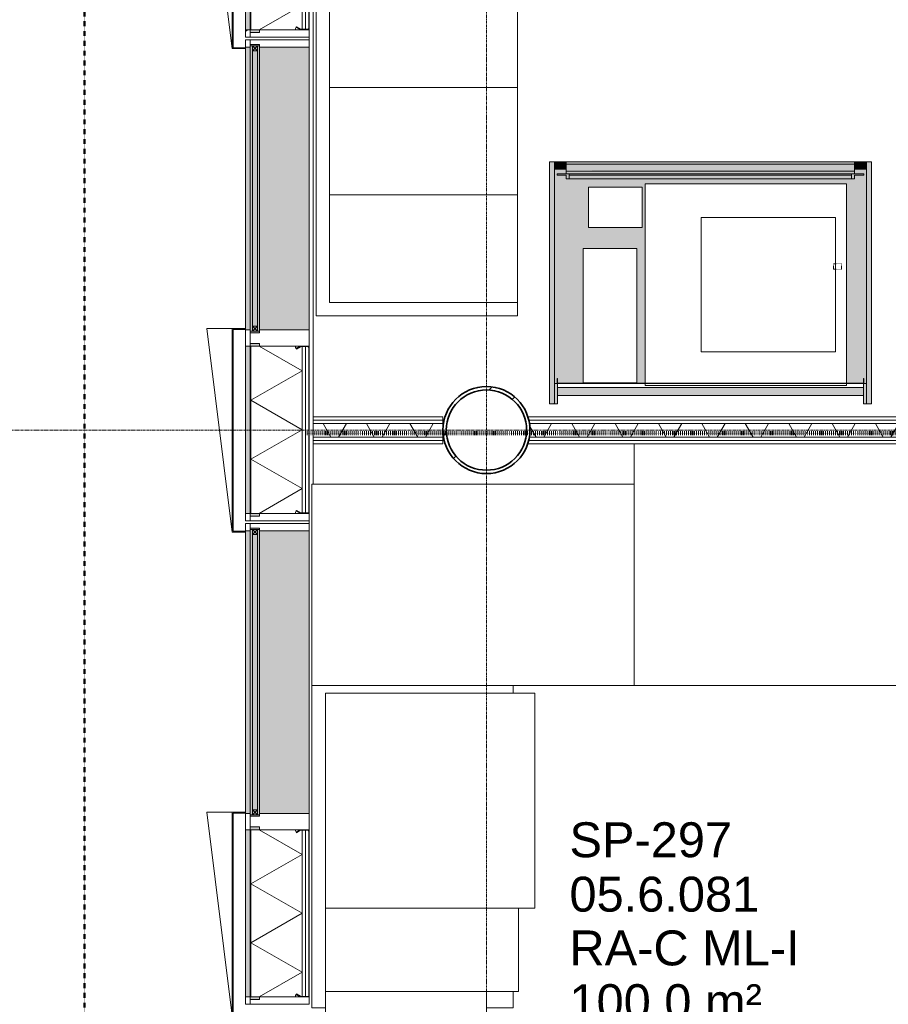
# Model space of a CAD drawing. Header units: millimetres. Extents: x -281 to 121694, y -16481 to 65128.
# Tile 46 of 256: x 8261 to 11497, y 19863 to 23527. Entities that reach past the tile are written whole.
import ezdxf

# ---------------------------------------------------------------- set-up
doc = ezdxf.new("R2010")
doc.units = ezdxf.units.MM
for name, pattern in [('ARC FS 060 minutes', [7.2, 2.4, -1.6, 0, -1.6, 0, -1.6]), ('Grid Line', [12, 6, -2, 2, -2]), ('NLRS_Dash-0_6mm_Space-0_6mm_cpz', [1.2, 0.6, -0.6])]:
    doc.linetypes.add(name, pattern=pattern)
for name, color, linetype, lineweight in [('A--A2__Ruwbouw', 8, 'Continuous', 5), ('A--L$01A__Algemeen', 7, 'Continuous', 5), ('A--L$07A__Stramien', 1, 'Continuous', 5), ('A--L21__Buitenwanden', 3, 'Continuous', 5), ('A--L28__Hoofddraagconstructies', 3, 'Continuous', 5), ('A--L5__InstallatiesW', 7, 'Continuous', 5), ('A--L82__LosseGebruikersInvent', 1, 'Continuous', 5), ('A--L8__LosseInventaris', 1, 'Continuous', 5), ('A--TR9__AlgVoorz', 1, 'Continuous', 5), ('Specialty Equipment', 1, 'Continuous', 5)]:
    doc.layers.add(name, color=color, linetype=linetype, lineweight=lineweight)
doc.styles.add('Arial_2', font='arial.ttf', dxfattribs={"height": 130})
pattern_1 = [(315, (-20757.5, 9103), (449.013, 449.013), []), (315, (-20757.5, 8944.25), (898.026, 0), []), (315, (-20757.5, 9261.75), (898.026, 0), [])]
pattern_2 = [(315, (-22557.5, 9103), (449.013, 449.013), []), (315, (-22557.5, 8944.25), (898.026, 0), []), (315, (-22557.5, 9261.75), (898.026, 0), [])]
pattern_3 = [(315, (-24357.5, 9103), (449.013, 449.013), []), (315, (-24357.5, 8944.25), (898.026, 0), []), (315, (-24357.5, 9261.75), (898.026, 0), [])]

# ---------------------------------------------------------------- blocks, each defined once
blk = doc.blocks.new('28_SCO_TLB_column steel circular hollow section - Ø323_9x12_5-V74-L_80_ 16')
at = {"layer": 'A--L28__Hoofddraagconstructies', "lineweight": 13}
h = blk.add_hatch(dxfattribs=at)
h.set_pattern_fill('FP_88', color=256, style=0, pattern_type=2)
h.set_pattern_definition([(45, (-10000, -22000), (-251.447, 251.447), []), (45, (-10000, -21619), (-251.447, 251.447), [])])
h.paths.add_polyline_path([(0, -161.9), (41.9, -156.4), (81, -140.3), (114.5, -114.5), (140.3, -81), (156.4, -41.9), (162, 0), (156.4, 41.9), (140.3, 81), (114.5, 114.5), (81, 140.3), (41.9, 156.4), (0, 162), (-41.9, 156.4), (-81, 140.3), (-114.5, 114.5), (-140.3, 81), (-156.4, 41.9), (-161.9, 0), (-156.4, -41.9), (-140.3, -81), (-114.5, -114.5), (-81, -140.3), (-41.9, -156.4)])
h.paths.add_polyline_path([(21.3, -147.9), (-21.3, -147.9), (-62.1, -135.9), (-97.9, -112.9), (-125.7, -80.8), (-143.4, -42.1), (-149.4, 0), (-143.4, 42.1), (-125.7, 80.8), (-97.9, 112.9), (-62.1, 135.9), (-21.3, 147.9), (21.3, 147.9), (62.1, 135.9), (98.8, 111.9), (125.7, 80.8), (143.4, 42.1), (149.5, 0), (143.4, -42.1), (125.7, -80.8), (97.9, -112.9), (62.1, -135.9)])
at = {"layer": 'A--L28__Hoofddraagconstructies', "color": 250, "lineweight": 35}
for radius, start, end in [(162, 360, 180), (149.4, 0, 180), (162, 180, 360), (149.4, 180, 0)]:
    blk.add_arc((0, 0), radius, start, end, dxfattribs=at)
blk = doc.blocks.new('TBR-B-BWK-C-NIE-ARC-R25_rvt-1-L_80_ 16')
at = {"layer": 'A--L28__Hoofddraagconstructies', "color": 90, "lineweight": 13}
blk.add_blockref('28_SCO_TLB_column steel circular hollow section - Ø323_9x12_5-V74-L_80_ 16', (10000, 22000), dxfattribs=at)
blk = doc.blocks.new('65_GM_LIB_fire separation vertical_gen_arc - 060 minutes-2431428-L_80_ 16')
at = {"layer": 'A--L$01A__Algemeen', "linetype": 'ARC FS 060 minutes', "lineweight": 100}
blk.add_line((0, 0), (8578.1, 0), dxfattribs=at)
blk = doc.blocks.new('TBR-B-INS-BR-ARC-R25_rvt-1-L_80_ 16')
at = {"layer": 'A--L$01A__Algemeen', "color": 124, "lineweight": 9}
blk.add_blockref('65_GM_LIB_fire separation vertical_gen_arc - 060 minutes-2431428-L_80_ 16', (9330.5, 21988.7), dxfattribs=at)
blk = doc.blocks.new('NLRS_21_GM_LB_element gevel_gen_cpz - NLRS_21_13_08_elementgevel element_gen_cpz-V262-L_80_ 16')
at = {"layer": 'A--L$01A__Algemeen'}
h = blk.add_hatch(dxfattribs=at)
h.set_pattern_fill('FP_248', color=256, style=0, pattern_type=2)
h.set_pattern_definition(pattern_1)
h.paths.add_polyline_path([(-895, -17), (-867.5, -17), (-867.5, 0), (-895, 0)])
h.paths.add_polyline_path([(-245, 0), (-245, -17), (-185, -17), (-185, 0), (-233.6, 0)])
h.paths.add_polyline_path([(867.5, 0), (867.5, -17), (895, -17), (895, 0), (872.5, 0)])
for points in [[(-877.5, -52), (-867.5, -51.5), (-867.5, -20), (-245, -20), (-245, -52), (-235, -52), (-235, -17), (-877.5, -17)], [(-185, -237), (867.5, -237), (867.5, -52), (-185, -52)]]:
    blk.add_hatch(color=256, dxfattribs=at).paths.add_polyline_path(points)
h = blk.add_hatch(color=256, dxfattribs=at)
h.paths.add_polyline_path([(-867.5, 0), (-867.5, -17), (-245, -17), (-245, 0), (-657.9, 0)])
h.paths.add_polyline_path([(-185, 0), (-185, -17), (867.5, -17), (867.5, 0), (-183, 0)])
h = blk.add_hatch(dxfattribs=at)
h.set_pattern_fill('FP_247', color=256, style=0, pattern_type=2)
h.set_pattern_definition([(315, (-20757.5, 9103), (42.4264, 42.4264), []), (45, (-20757.5, 9103), (-42.4264, 42.4264), [])])
h.paths.add_polyline_path([(-867.5, -185.7), (-866.8, -203.3), (-858.1, -188.2), (-866.8, -185.7)])
h = blk.add_hatch(dxfattribs=at)
h.set_pattern_fill('FP_248', color=256, style=0, pattern_type=2)
h.set_pattern_definition(pattern_1)
h.paths.add_polyline_path([(-867.5, -205.8), (-867.5, -232), (-865.5, -232), (-865.5, -205.8)])
h.paths.add_polyline_path([(-866.8, -203.3), (-865.1, -204.3), (-856.3, -189.2), (-858.1, -188.2)])
h.paths.add_polyline_path([(-862.5, -237), (-250, -237), (-250, -235), (-862.5, -235)])
h.paths.add_polyline_path([(-256.2, -189.2), (-247.4, -204.3), (-245.7, -203.3), (-254.4, -188.2)])
h.paths.add_polyline_path([(-247, -232), (-245, -232), (-245, -205.8), (-247, -205.8)])
for p, q in [((-867.5, 0), (-895, 0)), ((-895, 0), (-895, -17)), ((-867.5, -17), (-867.5, 0)), ((-867.5, 0), (-245, 0)), ((-185, 0), (-245, 0)), ((-245, 0), (-245, -17)), ((-185, -17), (-185, 0)), ((-185, 0), (-183, 0)), ((-180, 0), (862.5, 0)), ((865.5, 0), (867.5, 0)), ((895, 0), (867.5, 0)), ((867.5, 0), (867.5, -17)), ((895, -17), (895, 0)), ((-877.5, -17), (-895, -17)), ((-895, -17), (-895, -237)), ((-895, -17), (-867.5, -17)), ((-877.5, -52), (-877.5, -17)), ((-245, -17), (-867.5, -17)), ((-245, -20), (-867.5, -20)), ((-867.5, -20), (-867.5, -185.7)), ((-245, -20), (-867.5, -20)), ((-867.5, -20), (-867.5, -185.7)), ((-775.6, -210), (-665.9, -20)), ((-556.2, -210), (-665.9, -20)), ((-556.2, -210), (-446.6, -20)), ((-336.9, -210), (-446.6, -20)), ((-245, -17), (-190, -17)), ((-245, -185.7), (-245, -20)), ((-245, -185.7), (-245, -20)), ((-195, -17), (-235, -17)), ((-235, -17), (-235, -52)), ((-195, -52), (-195, -17)), ((872.5, -17), (895, -17)), ((895, -17), (877.5, -17)), ((877.5, -17), (877.5, -52)), ((895, -237), (895, -17)), ((-867.5, -52), (-877.5, -52)), ((-775.6, -210), (-867.5, -50.9)), ((-336.9, -210), (-245, -50.9)), ((-235, -52), (-245, -52)), ((-190, -52), (-195, -52)), ((-185, -237), (-185, -52)), ((867.5, -52), (867.5, -237)), ((877.5, -52), (872.5, -52)), ((-867.5, -185.7), (-867.5, -204.5)), ((-867.5, -204.5), (-867.5, -205.8)), ((-867.5, -204.5), (-867.5, -205.8)), ((-867.5, -205.8), (-867.5, -232)), ((-858.1, -188.2), (-866.8, -203.3)), ((-865.5, -232), (-865.5, -205.8)), ((-865.5, -210), (-247, -210)), ((-865.5, -210), (-247, -210)), ((-865.1, -204.3), (-856.3, -189.2)), ((-856.3, -189.2), (-858.1, -188.2)), ((-254.4, -188.2), (-256.2, -189.2)), ((-256.2, -189.2), (-247.4, -204.3)), ((-245.7, -203.3), (-254.4, -188.2)), ((-247, -205.8), (-247, -232)), ((-245, -204.5), (-245, -185.7)), ((-245, -205.8), (-245, -204.5)), ((-245, -205.8), (-245, -204.5)), ((-245, -232), (-245, -205.8)), ((-895, -237), (-867.5, -237)), ((-867.5, -232), (-867.5, -237)), ((-867.5, -237), (-862.5, -237)), ((-865.5, -222.5), (-247, -222.5)), ((-250, -235), (-862.5, -235)), ((-862.5, -237), (-250, -237)), ((-250, -237), (-245, -237)), ((-245, -237), (-245, -232)), ((-245, -237), (-185, -237)), ((867.5, -237), (-185, -237)), ((867.5, -237), (895, -237))]:
    blk.add_line(p, q, dxfattribs=at)
for centre, radius, start, end in [((-867.5, -204.5), 18.8, 60, 90), ((-862.5, -205.8), 5, 150, 180), ((-862.5, -205.8), 3, 150, 180), ((-245, -204.5), 18.8, 90, 120), ((-250, -205.8), 3, 0, 30), ((-250, -205.8), 5, 360, 30), ((-862.5, -232), 5, 180, 270), ((-862.5, -232), 3, 180, 270), ((-862.5, -232), 3, 180, 270), ((-250, -232), 3, 270, 360), ((-250, -232), 3, 270, 0), ((-250, -232), 5, 270, 0)]:
    blk.add_arc(centre, radius, start, end, dxfattribs=at)
blk = doc.blocks.new('NLRS_41_GM_LB_zetwerk gevel_gen_cpz - NLRS_41_12_05_GM_zetwerk gevel_gen_cpz-65367652-L_80_ 16')
at = {"layer": 'A--L$01A__Algemeen'}
for p, q in [((336.25, 145), (-421.25, 50)), ((336.25, 50), (336.25, 145)), ((-421.25, 50), (336.25, 50)), ((336.25, 50), (-421.25, 50)), ((-421.25, 50), (-421.25, 0)), ((-418.25, 0), (-418.25, 47)), ((-418.25, 47), (333.25, 47)), ((333.25, 47), (333.25, 0)), ((336.25, 0), (336.25, 50)), ((-421.25, 0), (-418.25, 0)), ((333.25, 0), (336.25, 0))]:
    blk.add_line(p, q, dxfattribs=at)
blk = doc.blocks.new('NLRS_21_GM_LB_element gevel_gen_cpz - NLRS_21_13_08_elementgevel element_gen_cpz-V263-L_80_ 16')
at = {"layer": 'A--L$01A__Algemeen'}
h = blk.add_hatch(dxfattribs=at)
h.set_pattern_fill('FP_250', color=256, style=0, pattern_type=2)
h.set_pattern_definition(pattern_2)
h.paths.add_polyline_path([(-895, -17), (-867.5, -17), (-867.5, 0), (-895, 0)])
h.paths.add_polyline_path([(-245, 0), (-245, -17), (-185, -17), (-185, 0), (-190, 0)])
h.paths.add_polyline_path([(867.5, 0), (867.5, -17), (895, -17), (895, 0), (872.5, 0)])
for points in [[(-877.5, -52), (-867.5, -51.5), (-867.5, -20), (-245, -20), (-245, -52), (-235, -52), (-235, -17), (-877.5, -17), (-877.5, -20)], [(-185, -237), (867.5, -237), (867.5, -52), (-185, -52)]]:
    blk.add_hatch(color=256, dxfattribs=at).paths.add_polyline_path(points)
h = blk.add_hatch(color=256, dxfattribs=at)
h.paths.add_polyline_path([(-867.5, 0), (-867.5, -17), (-245, -17), (-245, 0), (-760.9, 0)])
h.paths.add_polyline_path([(-185, 0), (-185, -17), (867.5, -17), (867.5, 0), (-183, 0)])
h = blk.add_hatch(dxfattribs=at)
h.set_pattern_fill('FP_249', color=256, style=0, pattern_type=2)
h.set_pattern_definition([(315, (-22557.5, 9103), (42.4264, 42.4264), []), (45, (-22557.5, 9103), (-42.4264, 42.4264), [])])
h.paths.add_polyline_path([(-867.5, -185.7), (-866.8, -203.3), (-858.1, -188.2), (-866.8, -185.7)])
h = blk.add_hatch(dxfattribs=at)
h.set_pattern_fill('FP_250', color=256, style=0, pattern_type=2)
h.set_pattern_definition(pattern_2)
h.paths.add_polyline_path([(-867.5, -205.8), (-867.5, -232), (-865.5, -232), (-865.5, -205.8)])
h.paths.add_polyline_path([(-866.8, -203.3), (-865.1, -204.3), (-856.3, -189.2), (-858.1, -188.2)])
h.paths.add_polyline_path([(-862.5, -237), (-250, -237), (-250, -235), (-862.5, -235)])
h.paths.add_polyline_path([(-256.2, -189.2), (-247.4, -204.3), (-245.7, -203.3), (-254.4, -188.2)])
h.paths.add_polyline_path([(-247, -205.8), (-247, -232), (-245, -232), (-245, -205.8)])
for p, q in [((-867.5, 0), (-895, 0)), ((-895, 0), (-895, -17)), ((-867.5, -17), (-867.5, 0)), ((-867.5, 0), (-245, 0)), ((-185, 0), (-245, 0)), ((-245, 0), (-245, -17)), ((-185, -17), (-185, 0)), ((-185, 0), (-183, 0)), ((-180, 0), (862.5, 0)), ((865.5, 0), (867.5, 0)), ((895, 0), (867.5, 0)), ((867.5, 0), (867.5, -17)), ((895, -17), (895, 0)), ((-877.5, -17), (-895, -17)), ((-895, -17), (-895, -237)), ((-895, -17), (-867.5, -17)), ((-877.5, -52), (-877.5, -17)), ((-245, -17), (-867.5, -17)), ((-245, -20), (-867.5, -20)), ((-867.5, -20), (-867.5, -185.7)), ((-245, -20), (-867.5, -20)), ((-867.5, -20), (-867.5, -185.7)), ((-775.6, -210), (-665.9, -20)), ((-556.2, -210), (-665.9, -20)), ((-556.2, -210), (-446.6, -20)), ((-336.9, -210), (-446.6, -20)), ((-245, -17), (-190, -17)), ((-245, -185.7), (-245, -20)), ((-245, -185.7), (-245, -20)), ((-195, -17), (-235, -17)), ((-235, -17), (-235, -52)), ((-195, -52), (-195, -17)), ((872.5, -17), (895, -17)), ((895, -17), (877.5, -17)), ((877.5, -17), (877.5, -52)), ((895, -237), (895, -17)), ((-867.5, -52), (-877.5, -52)), ((-775.6, -210), (-867.5, -50.9)), ((-336.9, -210), (-245, -50.9)), ((-235, -52), (-245, -52)), ((-190, -52), (-195, -52)), ((-185, -237), (-185, -52)), ((867.5, -52), (867.5, -237)), ((877.5, -52), (872.5, -52)), ((-867.5, -185.7), (-867.5, -204.5)), ((-867.5, -204.5), (-867.5, -205.8)), ((-867.5, -204.5), (-867.5, -205.8)), ((-867.5, -205.8), (-867.5, -232)), ((-858.1, -188.2), (-866.8, -203.3)), ((-865.5, -232), (-865.5, -205.8)), ((-865.5, -210), (-247, -210)), ((-865.5, -210), (-247, -210)), ((-865.1, -204.3), (-856.3, -189.2)), ((-856.3, -189.2), (-858.1, -188.2)), ((-254.4, -188.2), (-256.2, -189.2)), ((-256.2, -189.2), (-247.4, -204.3)), ((-245.7, -203.3), (-254.4, -188.2)), ((-247, -205.8), (-247, -232)), ((-245, -204.5), (-245, -185.7)), ((-245, -205.8), (-245, -204.5)), ((-245, -205.8), (-245, -204.5)), ((-245, -232), (-245, -205.8)), ((-895, -237), (-867.5, -237)), ((-867.5, -232), (-867.5, -237)), ((-867.5, -237), (-862.5, -237)), ((-865.5, -222.5), (-247, -222.5)), ((-250, -235), (-862.5, -235)), ((-862.5, -237), (-250, -237)), ((-250, -237), (-245, -237)), ((-245, -237), (-245, -232)), ((-245, -237), (-185, -237)), ((867.5, -237), (-185, -237)), ((867.5, -237), (895, -237))]:
    blk.add_line(p, q, dxfattribs=at)
for centre, radius, start, end in [((-867.5, -204.5), 18.8, 60, 90), ((-862.5, -205.8), 5, 150, 180), ((-862.5, -205.8), 3, 150, 180), ((-245, -204.5), 18.8, 90, 120), ((-250, -205.8), 3, 0, 30), ((-250, -205.8), 5, 360, 30), ((-862.5, -232), 5, 180, 270), ((-862.5, -232), 3, 180, 270), ((-862.5, -232), 3, 180, 270), ((-250, -232), 3, 270, 360), ((-250, -232), 3, 270, 0), ((-250, -232), 5, 270, 0)]:
    blk.add_arc(centre, radius, start, end, dxfattribs=at)
blk = doc.blocks.new('NLRS_21_GM_LB_element gevel_gen_cpz - NLRS_21_13_08_elementgevel element_gen_cpz-V264-L_80_ 16')
at = {"layer": 'A--L$01A__Algemeen'}
h = blk.add_hatch(dxfattribs=at)
h.set_pattern_fill('FP_251', color=256, style=0, pattern_type=2)
h.set_pattern_definition(pattern_3)
h.paths.add_polyline_path([(-895, -17), (-867.5, -17), (-867.5, 0), (-895, 0)])
h.paths.add_polyline_path([(-245, 0), (-245, -17), (-185, -17), (-185, 0), (-227.5, 0)])
h.paths.add_polyline_path([(867.5, 0), (867.5, -17), (895, -17), (895, 0), (872.5, 0)])
for points in [[(-877.5, -52), (-867.5, -51.5), (-867.5, -20), (-245, -20), (-245, -52), (-235, -52), (-235, -17), (-877.5, -17), (-877.5, -20)], [(-185, -237), (867.5, -237), (867.5, -52), (-185, -52)]]:
    blk.add_hatch(color=256, dxfattribs=at).paths.add_polyline_path(points)
h = blk.add_hatch(color=256, dxfattribs=at)
h.paths.add_polyline_path([(-867.5, 0), (-867.5, -17), (-245, -17), (-245, 0), (-863.9, 0)])
h.paths.add_polyline_path([(-185, 0), (-185, -17), (867.5, -17), (867.5, 0), (-183, 0)])
h = blk.add_hatch(dxfattribs=at)
h.set_pattern_fill('FP_251', color=256, style=0, pattern_type=2)
h.set_pattern_definition(pattern_3)
h.paths.add_polyline_path([(-867.5, -232), (-865.5, -232), (-865.5, -205.8), (-867.5, -205.8)])
h.paths.add_polyline_path([(-866.8, -203.3), (-865.1, -204.3), (-856.3, -189.2), (-858.1, -188.2), (-863.9, -198.2)])
h.paths.add_polyline_path([(-862.5, -235), (-862.5, -237), (-250, -237), (-250, -235), (-651.7, -235)])
h.paths.add_polyline_path([(-256.2, -189.2), (-247.4, -204.3), (-245.7, -203.3), (-254.4, -188.2)])
h.paths.add_polyline_path([(-247, -232), (-245, -232), (-245, -205.8), (-247, -205.8)])
for p, q in [((-867.5, 0), (-895, 0)), ((-895, 0), (-895, -17)), ((-867.5, -17), (-867.5, 0)), ((-867.5, 0), (-245, 0)), ((-185, 0), (-245, 0)), ((-245, 0), (-245, -17)), ((-185, -17), (-185, 0)), ((-185, 0), (-183, 0)), ((-180, 0), (862.5, 0)), ((865.5, 0), (867.5, 0)), ((895, 0), (867.5, 0)), ((867.5, 0), (867.5, -17)), ((895, -17), (895, 0)), ((-877.5, -17), (-895, -17)), ((-895, -17), (-895, -237)), ((-895, -17), (-867.5, -17)), ((-877.5, -52), (-877.5, -17)), ((-245, -17), (-867.5, -17)), ((-245, -20), (-867.5, -20)), ((-867.5, -20), (-867.5, -185.7)), ((-245, -20), (-867.5, -20)), ((-867.5, -20), (-867.5, -185.7)), ((-775.6, -210), (-665.9, -20)), ((-556.2, -210), (-665.9, -20)), ((-556.2, -210), (-446.6, -20)), ((-336.9, -210), (-446.6, -20)), ((-245, -17), (-190, -17)), ((-245, -185.7), (-245, -20)), ((-245, -185.7), (-245, -20)), ((-195, -17), (-235, -17)), ((-235, -17), (-235, -52)), ((-195, -52), (-195, -17)), ((872.5, -17), (895, -17)), ((895, -17), (877.5, -17)), ((877.5, -17), (877.5, -52)), ((895, -237), (895, -17)), ((-867.5, -52), (-877.5, -52)), ((-775.6, -210), (-867.5, -50.9)), ((-336.9, -210), (-245, -50.9)), ((-235, -52), (-245, -52)), ((-190, -52), (-195, -52)), ((-185, -237), (-185, -52)), ((867.5, -52), (867.5, -237)), ((877.5, -52), (872.5, -52)), ((-867.5, -185.7), (-867.5, -204.5)), ((-867.5, -204.5), (-867.5, -205.8)), ((-867.5, -204.5), (-867.5, -205.8)), ((-867.5, -205.8), (-867.5, -232)), ((-858.1, -188.2), (-866.8, -203.3)), ((-865.5, -232), (-865.5, -205.8)), ((-865.5, -210), (-247, -210)), ((-865.5, -210), (-247, -210)), ((-865.1, -204.3), (-856.3, -189.2)), ((-856.3, -189.2), (-858.1, -188.2)), ((-254.4, -188.2), (-256.2, -189.2)), ((-256.2, -189.2), (-247.4, -204.3)), ((-245.7, -203.3), (-254.4, -188.2)), ((-247, -205.8), (-247, -232)), ((-245, -204.5), (-245, -185.7)), ((-245, -205.8), (-245, -204.5)), ((-245, -205.8), (-245, -204.5)), ((-245, -232), (-245, -205.8)), ((-895, -237), (-867.5, -237)), ((-867.5, -232), (-867.5, -237)), ((-867.5, -237), (-862.5, -237)), ((-865.5, -222.5), (-247, -222.5)), ((-250, -235), (-862.5, -235)), ((-862.5, -237), (-250, -237)), ((-250, -237), (-245, -237)), ((-245, -237), (-245, -232)), ((-245, -237), (-185, -237)), ((867.5, -237), (-185, -237)), ((867.5, -237), (895, -237))]:
    blk.add_line(p, q, dxfattribs=at)
for centre, radius, start, end in [((-867.5, -204.5), 18.8, 60, 90), ((-862.5, -205.8), 5, 150, 180), ((-862.5, -205.8), 3, 150, 180), ((-245, -204.5), 18.8, 90, 120), ((-250, -205.8), 3, 0, 30), ((-250, -205.8), 5, 360, 30), ((-862.5, -232), 5, 180, 270), ((-862.5, -232), 3, 180, 270), ((-862.5, -232), 3, 180, 270), ((-250, -232), 3, 270, 360), ((-250, -232), 3, 270, 0), ((-250, -232), 5, 270, 0)]:
    blk.add_arc(centre, radius, start, end, dxfattribs=at)
blk = doc.blocks.new('CSWK_double-triple glass panel - CSWK_double-triple glass panel-55889924-L_80_ 16')
at = {"layer": 'A--L$01A__Algemeen'}
for points in [[(-531.25, 100), (-531.25, 92), (531.25, 92), (531.25, 100), (-368.88, 100)], [(-531.25, 73), (-531.25, 65), (531.25, 65), (531.25, 73), (-368.88, 73)]]:
    blk.add_hatch(color=256, dxfattribs=at).paths.add_polyline_path(points)
at = {"layer": 'A--L82__LosseGebruikersInvent'}
blk.add_hatch(color=256, dxfattribs=at).paths.add_polyline_path([(-536.25, 100), (-536.25, 65), (-531.25, 65), (-531.25, 73), (531.25, 73), (531.25, 65), (536.25, 65), (536.25, 100), (531.25, 100), (531.25, 92), (-531.25, 92), (-531.25, 100)])
at = {"layer": 'A--L$01A__Algemeen'}
for p, q in [((531.25, 100), (-531.25, 100)), ((-531.25, 100), (-531.25, 92)), ((-531.25, 92), (531.25, 92)), ((-531.25, 92), (-512.25, 92)), ((-531.25, 73), (-531.25, 92)), ((-531.25, 92), (-512.25, 73)), ((-512.25, 92), (-531.25, 73)), ((-512.25, 92), (-512.25, 73)), ((512.25, 92), (531.25, 92)), ((512.25, 73), (512.25, 92)), ((512.25, 92), (531.25, 73)), ((531.25, 92), (512.25, 73)), ((531.25, 92), (531.25, 100)), ((531.25, 92), (531.25, 73)), ((531.25, 73), (-531.25, 73)), ((-531.25, 73), (-531.25, 65)), ((-512.25, 73), (-531.25, 73)), ((-531.25, 65), (531.25, 65)), ((531.25, 73), (512.25, 73)), ((531.25, 65), (531.25, 73))]:
    blk.add_line(p, q, dxfattribs=at)
blk = doc.blocks.new('NLRS_82_FU_UN_lab en spoel tafels_gen_kad - labtafel dxbxh 750x1200x950-49024455-L_80_ 16')
at = {"layer": 'A--L$01A__Algemeen'}
for p, q in [((600, 262.7), (-600, 262.7)), ((-600, 262.7), (-600, 212.7)), ((600, -487.3), (600, 262.7)), ((-600, -387.3), (-600, -487.3)), ((-600, -487.3), (-538.6, -487.3)), ((571.4, -487.3), (600, -487.3))]:
    blk.add_line(p, q, dxfattribs=at)
blk = doc.blocks.new('NLRS_57_ME_UN_zuurkast_gen_kad - zuurkast dxbxh 900x1200x2700-V350-L_80_ 16')
at = {"layer": 'A--L5__InstallatiesW'}
for points in [[(-583, 0), (-581, 2), (-581, 900), (-600, 900), (-600, 2), (-598, 0)], [(598, 0), (600, 2), (600, 900), (581, 900), (581, 2), (583, 0)], [(-571, 76.5), (-570, 76.5), (-571, 76.5)]]:
    blk.add_hatch(color=254, dxfattribs=at).paths.add_polyline_path(points)
at = {"layer": 'A--L8__LosseInventaris'}
for points in [[(-579, 872.3), (-539, 872.3), (-537, 874.3), (-537, 898), (-539, 900), (-579, 900), (-581, 898), (-581, 874.3)], [(384.3, 892), (537, 892.8), (537, 900), (-537, 898.9), (-537, 892), (11, 892)], [(537, 872), (537, 892), (-537, 892), (-537, 872), (384.3, 872)], [(539, 872.3), (579, 872.3), (581, 874.3), (581, 898), (579, 900), (539, 900), (537, 898), (537, 874.3)], [(537, 868.5), (537, 872), (-537, 872), (-537, 868.5), (384.3, 868.5)], [(537, 866), (537, 868.5), (-537, 867.9), (-537, 866), (384.3, 866)], [(526, 855), (537, 855), (537, 866), (-537, 866), (-537, 855), (384.3, 855)], [(-526, 850.5), (526, 850.5), (526, 855), (-526, 855)], [(526, 836.4), (526, 850.5), (-526, 850.5), (-526, 836.4), (384.3, 836.4)], [(570, 30), (570, 60), (-570, 60), (-570, 30), (384.3, 30)]]:
    blk.add_hatch(color=254, dxfattribs=at).paths.add_polyline_path(points)
h = blk.add_hatch(color=254, dxfattribs=at)
h.paths.add_polyline_path([(569.5, 75), (581, 76), (581, 874.3), (579, 872.3), (539, 872.3), (537, 874.3), (537, 855), (571, 855), (571, 850.5), (537, 850.5), (537, 836.4), (-537, 836.4), (-537, 850.5), (-571, 850.5), (-571, 855), (-537, 855), (-537, 874.3), (-539, 872.3), (-579, 872.3), (-581, 874.3), (-581, 75), (-243.7, 76), (-243.7, 818.1), (506.3, 818.1), (506.3, 76), (569.5, 76)])
h.paths.add_polyline_path([(571, 76.5), (570, 76.5), (571, 76.5)])
h.paths.add_polyline_path([(-474.5, 77.5), (-474.5, 577.5), (-274.4, 577.5), (-274.4, 77.5), (-362.3, 77.5)])
h.paths.add_polyline_path([(-254.8, 656.1), (-454.8, 656.1), (-454.8, 806.1), (-254.8, 806.1), (-254.8, 759.1)])
h.paths.add_polyline_path([(581, 898), (581, 900), (579, 900)])
h.paths.add_polyline_path([(-537, 898), (-537, 900), (-537.9, 898.9), (-537.1, 898.1)])
h.paths.add_polyline_path([(537, 898), (539, 900), (537, 898.9), (537, 898.1)])
h.paths.add_polyline_path([(-581, 898), (-579, 900), (-581, 900)])
h = blk.add_hatch(color=254, dxfattribs=at)
h.paths.add_polyline_path([(537, 836.4), (537, 850.5), (571, 850.5), (571, 855), (526, 855), (526, 836.4)])
h.paths.add_polyline_path([(-526, 836.4), (-526, 855), (-571, 855), (-571, 850.5), (-537, 850.5), (-537, 836.4)])
h = blk.add_hatch(color=254, dxfattribs=at)
h.paths.add_polyline_path([(-598, 0), (-600, 2), (-600, 0)])
h.paths.add_polyline_path([(-570, 0), (-570, 75), (-581, 75), (-581, 2), (-583, 0), (-581, 0)])
h = blk.add_hatch(color=254, dxfattribs=at)
h.paths.add_polyline_path([(583, 0), (581, 2), (581, 75), (570, 75), (570, 0), (581, 0)])
h.paths.add_polyline_path([(600, 0), (600, 2), (598, 0)])
at = {"layer": 'A--L5__InstallatiesW', "color": 5}
for p, q in [((-600, 900), (-600, 2)), ((-581, 900), (-600, 900)), ((-581, 2), (-581, 900)), ((600, 900), (581, 900)), ((581, 900), (581, 2)), ((600, 2), (600, 900)), ((-570, 94), (-571, 94)), ((-571, 94), (-571, 76.5)), ((-570, 76.5), (-570, 94)), ((569.5, 76), (-569.5, 76)), ((-569.5, 75), (569.5, 75)), ((571, 94), (570, 94)), ((570, 94), (570, 76.5)), ((571, 76.5), (571, 94)), ((-598, 0), (-583, 0)), ((583, 0), (598, 0))]:
    blk.add_line(p, q, dxfattribs=at)
for centre, radius, start, end in [((-569.5, 76.5), 1.46, 180, 270), ((-569.5, 76.5), 0.5, 180, 270), ((569.5, 76.5), 1.46, 270, 360), ((569.5, 76.5), 0.5, 270, 0), ((-598, 2), 2, 180, 270), ((-583, 2), 2, 270, 360), ((583, 2), 2, 180, 270), ((598, 2), 2, 270, 0)]:
    blk.add_arc(centre, radius, start, end, dxfattribs=at)
at = {"layer": 'A--L8__LosseInventaris', "color": 5}
for p, q in [((-579, 900), (-581, 900)), ((-537, 900), (-539, 900)), ((537, 900), (-537, 900)), ((-537, 900), (-537, 898.9)), ((-537, 892), (537, 892)), ((537, 898.9), (537, 900)), ((539, 900), (537, 900)), ((581, 900), (579, 900)), ((-537, 872), (-537, 874.4)), ((-537, 868.5), (-537, 872)), ((-537, 866), (-537, 868.5)), ((-537, 855), (-537, 866)), ((537, 866), (-537, 866)), ((-526, 855), (526, 855)), ((537, 874.4), (537, 872)), ((537, 872), (537, 868.5)), ((537, 868.5), (537, 866)), ((537, 866), (537, 855)), ((-581, 75), (-569.5, 75)), ((-570, 0), (-570, 75)), ((569.5, 75), (581, 75)), ((570, 75), (570, 0)), ((570, 60), (-570, 60)), ((-570, 60), (-570, 30)), ((570, 30), (570, 60)), ((-600, 2), (-600, 0)), ((-600, 0), (-598, 0)), ((-583, 0), (-570, 0)), ((-570, 30), (570, 30)), ((570, 0), (583, 0)), ((598, 0), (600, 0)), ((600, 0), (600, 2))]:
    blk.add_line(p, q, dxfattribs=at)
at = {"layer": 'Specialty Equipment'}
for p, q in [((-581, 898), (-581, 874.3)), ((-539, 900), (-579, 900)), ((-537, 874.3), (-537, 898)), ((537, 898), (537, 874.3)), ((579, 900), (539, 900)), ((581, 874.3), (581, 898)), ((-579, 872.3), (-539, 872.3)), ((-571, 855), (-571, 850.5)), ((-526, 855), (-571, 855)), ((-571, 850.5), (-537, 850.5)), ((-537, 850.5), (-537, 836.4)), ((-526, 836.4), (-526, 855)), ((526, 850.5), (-526, 850.5)), ((-526, 850.5), (-526, 836.4)), ((571, 855), (526, 855)), ((526, 855), (526, 836.4)), ((526, 836.4), (526, 850.5)), ((537, 836.4), (537, 850.5)), ((537, 850.5), (571, 850.5)), ((539, 872.3), (579, 872.3)), ((571, 850.5), (571, 855)), ((-537, 836.4), (-526, 836.4)), ((-526, 836.4), (526, 836.4)), ((526, 836.4), (537, 836.4))]:
    blk.add_line(p, q, dxfattribs=at)
for centre, start, end in [((-579, 898), 90, 180), ((-539, 898), 0, 90), ((539, 898), 90, 180), ((579, 898), 0, 90), ((-579, 874.3), 180, 270), ((-539, 874.3), 270, 0), ((539, 874.3), 180, 270), ((579, 874.3), 270, 0)]:
    blk.add_arc(centre, 2, start, end, dxfattribs=at)
blk = doc.blocks.new('NLRS_82_FU_UN_lab en spoel tafels_gen_kad - labtafel dxbxh 750x1800x950-V352-L_80_ 16')
at = {"layer": 'A--L$01A__Algemeen'}
for p, q in [((900, 262.7), (-900, 262.7)), ((-900, 262.7), (-900, -487.3)), ((900, 212.7), (900, 262.7)), ((-900, -487.3), (-850, -487.3))]:
    blk.add_line(p, q, dxfattribs=at)
blk = doc.blocks.new('NLRS_82_SE_LB_laboratorium apparaat space reservation_gen_cpz - lab apparaat_tafelniveau-57700706-L_80_ 16')
at = {"layer": 'A--L8__LosseInventaris', "linetype": 'NLRS_Dash-0_6mm_Space-0_6mm_cpz'}
for p, q in [((-375, 375), (375, 375)), ((-375, 375), (-375, -375)), ((375, 375), (375, -375)), ((-375, -375), (375, -375))]:
    blk.add_line(p, q, dxfattribs=at)
at = {"layer": 'Specialty Equipment'}
for p, q in [((375, 375), (-375, 375)), ((-375, 375), (-375, -375)), ((375, -375), (375, 375)), ((-375, -375), (375, -375))]:
    blk.add_line(p, q, dxfattribs=at)
blk = doc.blocks.new('NLRS_82_SE_LB_laboratorium apparaat space reservation_gen_cpz - lab apparaat_tafelniveau-57700713-L_80_ 16')
at = {"layer": 'A--L8__LosseInventaris', "linetype": 'NLRS_Dash-0_6mm_Space-0_6mm_cpz'}
for p, q in [((-250, 250), (250, 250)), ((-250, 250), (-250, -250)), ((250, 250), (250, -250)), ((-250, -250), (250, -250))]:
    blk.add_line(p, q, dxfattribs=at)
at = {"layer": 'Specialty Equipment'}
for p, q in [((250, 250), (-250, 250)), ((-250, 250), (-250, -250)), ((250, -250), (250, 250)), ((-250, -250), (250, -250))]:
    blk.add_line(p, q, dxfattribs=at)
blk = doc.blocks.new('NLRS_82_SE_LB_laboratorium apparaat space reservation_gen_cpz - lab apparaat_tafelniveau-57700714-L_80_ 16')
at = {"layer": 'A--L8__LosseInventaris'}
for p, q in [((250, 100), (-250, 100)), ((-250, 100), (-250, -100)), ((250, -100), (250, 100)), ((-250, -100), (250, -100))]:
    blk.add_line(p, q, dxfattribs=at)
at = {"layer": 'A--L8__LosseInventaris', "linetype": 'NLRS_Dash-0_6mm_Space-0_6mm_cpz'}
for p, q in [((-250, 100), (250, 100)), ((-250, 100), (-250, -100)), ((250, 100), (250, -100)), ((-250, -100), (250, -100))]:
    blk.add_line(p, q, dxfattribs=at)
blk = doc.blocks.new('NLRS_82_SE_LB_laboratorium apparaat space reservation_gen_cpz - lab apparaat_tafelniveau-57700715-L_80_ 16')
at = {"layer": 'A--L8__LosseInventaris'}
for p, q in [((100, 75), (-100, 75)), ((-100, 75), (-100, -75)), ((100, -75), (100, 75)), ((-100, -75), (100, -75))]:
    blk.add_line(p, q, dxfattribs=at)
at = {"layer": 'A--L8__LosseInventaris', "linetype": 'NLRS_Dash-0_6mm_Space-0_6mm_cpz'}
for p, q in [((-100, 75), (100, 75)), ((-100, 75), (-100, -75)), ((100, 75), (100, -75)), ((-100, -75), (100, -75))]:
    blk.add_line(p, q, dxfattribs=at)
blk = doc.blocks.new('NLRS_82_SE_LB_laboratorium apparaat space reservation_gen_cpz - lab apparaat_tafelniveau-57700716-L_80_ 16')
at = {"layer": 'A--L8__LosseInventaris', "linetype": 'NLRS_Dash-0_6mm_Space-0_6mm_cpz'}
for p, q in [((-15, 10), (15, 10)), ((-15, 10), (-15, -10)), ((15, 10), (15, -10)), ((-15, -10), (15, -10))]:
    blk.add_line(p, q, dxfattribs=at)
blk = doc.blocks.new('NLRS_82_SE_LB_laboratorium apparaat space reservation_gen_cpz - lab apparaat_tafelniveau-57700717-L_80_ 16')
at = {"layer": 'A--L8__LosseInventaris'}
for p, q in [((200, 350), (-200, 350)), ((-200, 350), (-200, -350)), ((200, -350), (200, 350)), ((-200, -350), (200, -350))]:
    blk.add_line(p, q, dxfattribs=at)
at = {"layer": 'A--L8__LosseInventaris', "linetype": 'NLRS_Dash-0_6mm_Space-0_6mm_cpz'}
for p, q in [((-200, 350), (200, 350)), ((-200, 350), (-200, -350)), ((200, 350), (200, -350)), ((-200, -350), (200, -350))]:
    blk.add_line(p, q, dxfattribs=at)
blk = doc.blocks.new('NLRS_82_SE_LB_laboratorium apparaat space reservation_gen_cpz - lab apparaat_tafelniveau-57700718-L_80_ 16')
at = {"layer": 'A--L8__LosseInventaris'}
for p, q in [((200, 350), (-200, 350)), ((-200, 350), (-200, -350)), ((200, -350), (200, 350)), ((-200, -350), (200, -350))]:
    blk.add_line(p, q, dxfattribs=at)
at = {"layer": 'A--L8__LosseInventaris', "linetype": 'NLRS_Dash-0_6mm_Space-0_6mm_cpz'}
for p, q in [((-200, 350), (200, 350)), ((-200, 350), (-200, -350)), ((200, 350), (200, -350)), ((-200, -350), (200, -350))]:
    blk.add_line(p, q, dxfattribs=at)
blk = doc.blocks.new('NLRS_82_SE_LB_laboratorium apparaat space reservation_gen_cpz - lab apparaat_tafelniveau-57700719-L_80_ 16')
at = {"layer": 'A--L8__LosseInventaris'}
for p, q in [((200, 350), (-200, 350)), ((-200, 350), (-200, -350)), ((200, -350), (200, 350)), ((-200, -350), (200, -350))]:
    blk.add_line(p, q, dxfattribs=at)
at = {"layer": 'A--L8__LosseInventaris', "linetype": 'NLRS_Dash-0_6mm_Space-0_6mm_cpz'}
for p, q in [((-200, 350), (200, 350)), ((-200, 350), (-200, -350)), ((200, 350), (200, -350)), ((-200, -350), (200, -350))]:
    blk.add_line(p, q, dxfattribs=at)
blk = doc.blocks.new('NLRS_82_SE_LB_laboratorium apparaat space reservation_gen_cpz - lab apparaat_tafelniveau-57700758-L_80_ 16')
at = {"layer": 'A--L8__LosseInventaris', "linetype": 'NLRS_Dash-0_6mm_Space-0_6mm_cpz'}
for p, q in [((-390, 400), (390, 400)), ((-390, 400), (-390, -400)), ((390, 400), (390, -400)), ((-390, -400), (390, -400))]:
    blk.add_line(p, q, dxfattribs=at)
at = {"layer": 'Specialty Equipment'}
for p, q in [((390, 400), (-390, 400)), ((-390, 400), (-390, -400)), ((390, -400), (390, 400)), ((-390, -400), (390, -400))]:
    blk.add_line(p, q, dxfattribs=at)
blk = doc.blocks.new('NLRS_82_SE_LB_laboratorium apparaat space reservation_gen_cpz - lab apparaat_tafelniveau-57700759-L_80_ 16')
at = {"layer": 'A--L8__LosseInventaris'}
for p, q in [((155, 360), (-155, 360)), ((155, -360), (155, 360)), ((-155, -360), (155, -360))]:
    blk.add_line(p, q, dxfattribs=at)
at = {"layer": 'A--L8__LosseInventaris', "linetype": 'NLRS_Dash-0_6mm_Space-0_6mm_cpz'}
for p, q in [((-155, 360), (155, 360)), ((-155, 360), (-155, -360)), ((155, 360), (155, -360)), ((-155, -360), (155, -360))]:
    blk.add_line(p, q, dxfattribs=at)
blk = doc.blocks.new('NLRS_82_SE_LB_laboratorium apparaat space reservation_gen_cpz - lab apparaat_tafelniveau-57700760-L_80_ 16')
at = {"layer": 'A--L8__LosseInventaris'}
for p, q in [((190, 300), (-190, 300)), ((190, -300), (190, 300)), ((-190, -300), (190, -300))]:
    blk.add_line(p, q, dxfattribs=at)
at = {"layer": 'A--L8__LosseInventaris', "linetype": 'NLRS_Dash-0_6mm_Space-0_6mm_cpz'}
for p, q in [((-190, 300), (190, 300)), ((-190, 300), (-190, -300)), ((190, 300), (190, -300)), ((-190, -300), (190, -300))]:
    blk.add_line(p, q, dxfattribs=at)
blk = doc.blocks.new('NLRS_82_FU_UN_lab en spoel tafels_gen_kad - labtafel dxbxh 750x1200x950-V480-L_80_ 16')
at = {"layer": 'A--L$01A__Algemeen'}
for p, q in [((600, 487.3), (-600, 487.3)), ((-600, 487.3), (-600, -262.7)), ((600, -262.7), (600, 487.3)), ((-600, -262.7), (600, -262.7))]:
    blk.add_line(p, q, dxfattribs=at)
blk = doc.blocks.new('NLRS_82_FU_UN_lab en spoel tafels_gen_kad - labtafel dxbxh 900x1200x950-V399-L_80_ 16')
at = {"layer": 'A--L$01A__Algemeen'}
for p, q in [((600, 637.3), (-600, 637.3)), ((-600, 637.3), (-600, -262.7)), ((600, -262.7), (600, 637.3))]:
    blk.add_line(p, q, dxfattribs=at)

msp = doc.modelspace()

# ---------------------------------------------------------------- hatches: boundary and pattern name
at = {"layer": 'A--A2__Ruwbouw'}
h = msp.add_hatch(dxfattribs=at)
h.set_pattern_fill('FP_227', color=256, angle=60, style=0, pattern_type=2)
h.set_pattern_definition([(60, (9596.53, 21949.1), (-121.24, 70), []), (120, (9596.53, 21949.1), (-121.24, -70), [])])
h.paths.add_polyline_path([(9838, 21974.1), (9838.1, 21974.1), (9838, 22024.1), (9355, 22024.1), (9355, 21974.1), (9725.4, 21974.1)])
h = msp.add_hatch(dxfattribs=at)
h.set_pattern_fill('FP_226', color=256, angle=60, style=0, pattern_type=2)
h.set_pattern_definition([(60, (13593.75, 21949.1), (-121.2436, 70), []), (120, (13593.75, 21949.1), (-121.2436, -70), [])])
h.paths.add_polyline_path([(17038.1, 21974.1), (17038, 22024.1), (16935, 22024.1), (16935, 21974.1), (17038, 21974.1)])
h.paths.add_polyline_path([(15350, 21974.1), (15815, 21974.1), (15815, 22024.1), (10158.8, 22024), (10161.9, 22000), (10158.5, 21974.1), (14205.5, 21974.1)])

# ---------------------------------------------------------------- linework, layer by layer
at = {"layer": 'A--L$01A__Algemeen', "linetype": 'NLRS_Dash-0_6mm_Space-0_6mm_cpz', "lineweight": 50}
msp.add_line((8503.1, 57404.6), (8503.1, 8583.7), dxfattribs=at)
at = {"layer": 'A--L$07A__Stramien', "linetype": 'Grid Line'}
for p, q in [((10000, 64428.4), (10000, 5044.8)), ((100373, 22000), (-281.1, 22000))]:
    msp.add_line(p, q, dxfattribs=at)
at = {"layer": 'A--L21__Buitenwanden'}
for p, q in [((9355, 36677.7), (9355, 21799.1)), ((9340, 23452.5), (9340, 23462.5)), ((9340, 22372.5), (9340, 23425)), ((9838.1, 22049.1), (9355, 22049.1)), ((9355, 22036.6), (9838.1, 22036.6)), ((9838.1, 21949.1), (9838.1, 22049.1)), ((15815, 22049.1), (10153.5, 22049.1)), ((10157.1, 22036.6), (15815, 22036.6)), ((9355, 22024.1), (9838.1, 22024.1)), ((10158.8, 22024.1), (15815, 22024.1)), ((9355, 21974.1), (9838.1, 21974.1)), ((9355, 21961.6), (9838.1, 21961.6)), ((10156.9, 21961.6), (15350, 21961.6)), ((10158.5, 21974.1), (15815, 21974.1)), ((9355, 21949.1), (9838.1, 21949.1)), ((10152.7, 21949.1), (15350, 21949.1)), ((9340, 21652.5), (9340, 21662.5)), ((9340, 20572.5), (9340, 21625))]:
    msp.add_line(p, q, dxfattribs=at)

# ---------------------------------------------------------------- block references
at = {"lineweight": 5}
for name in ['TBR-B-INS-BR-ARC-R25_rvt-1-L_80_ 16', 'TBR-B-BWK-C-NIE-ARC-R25_rvt-1-L_80_ 16']:
    msp.add_blockref(name, (0, 0), dxfattribs=at)
at = {"layer": 'A--L$01A__Algemeen', "rotation": 89.99999999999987}
for name, p in [('NLRS_21_GM_LB_element gevel_gen_cpz - NLRS_21_13_08_elementgevel element_gen_cpz-V264-L_80_ 16', (9103, 24357.5)), ('NLRS_41_GM_LB_zetwerk gevel_gen_cpz - NLRS_41_12_05_GM_zetwerk gevel_gen_cpz-65367652-L_80_ 16', (9103, 23841.3)), ('NLRS_21_GM_LB_element gevel_gen_cpz - NLRS_21_13_08_elementgevel element_gen_cpz-V263-L_80_ 16', (9103, 22557.5)), ('CSWK_double-triple glass panel - CSWK_double-triple glass panel-55889924-L_80_ 16', (9220, 22898.8)), ('NLRS_41_GM_LB_zetwerk gevel_gen_cpz - NLRS_41_12_05_GM_zetwerk gevel_gen_cpz-65367652-L_80_ 16', (9103, 22041.3)), ('NLRS_21_GM_LB_element gevel_gen_cpz - NLRS_21_13_08_elementgevel element_gen_cpz-V262-L_80_ 16', (9103, 20757.5)), ('CSWK_double-triple glass panel - CSWK_double-triple glass panel-55889924-L_80_ 16', (9220, 21098.8)), ('NLRS_41_GM_LB_zetwerk gevel_gen_cpz - NLRS_41_12_05_GM_zetwerk gevel_gen_cpz-65367652-L_80_ 16', (9103, 20241.3))]:
    msp.add_blockref(name, p, dxfattribs=at)
at = {"layer": 'A--L82__LosseGebruikersInvent'}
for name, p, rotation in [('NLRS_82_FU_UN_lab en spoel tafels_gen_kad - labtafel dxbxh 750x1800x950-V352-L_80_ 16', (9628.1, 23325.3), 89.9999999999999), ('NLRS_82_FU_UN_lab en spoel tafels_gen_kad - labtafel dxbxh 900x1200x950-V399-L_80_ 16', (11150, 21686.4), 180), ('NLRS_82_FU_UN_lab en spoel tafels_gen_kad - labtafel dxbxh 750x1200x950-V480-L_80_ 16', (9950, 21536.4), 180), ('NLRS_82_FU_UN_lab en spoel tafels_gen_kad - labtafel dxbxh 750x1200x950-49024455-L_80_ 16', (9612.7, 20449.1), 89.9999999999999)]:
    msp.add_blockref(name, p, dxfattribs=dict(at, rotation=rotation))
at = {"layer": 'A--L8__LosseInventaris', "linetype": 'NLRS_Dash-0_6mm_Space-0_6mm_cpz'}
for name, p, rotation in [('NLRS_82_SE_LB_laboratorium apparaat space reservation_gen_cpz - lab apparaat_tafelniveau-57700719-L_80_ 16', (9765.4, 23475.3), 269.9999999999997), ('NLRS_82_SE_LB_laboratorium apparaat space reservation_gen_cpz - lab apparaat_tafelniveau-57700718-L_80_ 16', (9765.4, 23075.3), 269.9999999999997), ('NLRS_82_SE_LB_laboratorium apparaat space reservation_gen_cpz - lab apparaat_tafelniveau-57700717-L_80_ 16', (9765.4, 22675.3), 269.9999999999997), ('NLRS_82_SE_LB_laboratorium apparaat space reservation_gen_cpz - lab apparaat_tafelniveau-57700714-L_80_ 16', (10460, 22425.7), 89.9999999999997), ('NLRS_82_SE_LB_laboratorium apparaat space reservation_gen_cpz - lab apparaat_tafelniveau-57700759-L_80_ 16', (9760, 20065.5), 269.9999999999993), ('NLRS_82_SE_LB_laboratorium apparaat space reservation_gen_cpz - lab apparaat_tafelniveau-57700760-L_80_ 16', (9700, 19720.5), 269.9999999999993)]:
    msp.add_blockref(name, p, dxfattribs=dict(at, rotation=rotation))
at = {"layer": 'A--L8__LosseInventaris', "color": 5}
msp.add_blockref('NLRS_57_ME_UN_zuurkast_gen_kad - zuurkast dxbxh 900x1200x2700-V350-L_80_ 16', (10834.4, 22098.2), dxfattribs=at)
at = {"layer": 'A--L8__LosseInventaris', "linetype": 'NLRS_Dash-0_6mm_Space-0_6mm_cpz'}
for name, p in [('NLRS_82_SE_LB_laboratorium apparaat space reservation_gen_cpz - lab apparaat_tafelniveau-57700706-L_80_ 16', (10965.8, 22541.3)), ('NLRS_82_SE_LB_laboratorium apparaat space reservation_gen_cpz - lab apparaat_tafelniveau-57700715-L_80_ 16', (10479.7, 22829.3)), ('NLRS_82_SE_LB_laboratorium apparaat space reservation_gen_cpz - lab apparaat_tafelniveau-57700713-L_80_ 16', (11050, 22541.3)), ('NLRS_82_SE_LB_laboratorium apparaat space reservation_gen_cpz - lab apparaat_tafelniveau-57700716-L_80_ 16', (11308.1, 22609.1)), ('NLRS_82_SE_LB_laboratorium apparaat space reservation_gen_cpz - lab apparaat_tafelniveau-57700758-L_80_ 16', (9790, 20620.5))]:
    msp.add_blockref(name, p, dxfattribs=at)

# ---------------------------------------------------------------- texts
at = {"layer": 'A--TR9__AlgVoorz', "char_height": 130, "attachment_point": 1, "style": 'Arial_2'}
for s, insert, width in [('SP-297', (10309.2, 20540), 713.502), ('05.6.081', (10309.2, 20337.4), 849.789), ('RA-C ML-I', (10309.2, 20137.4), 1042.194), ('100.0 m²', (10309.2, 19937.4), 857.806)]:
    msp.add_mtext(s, dxfattribs=dict(at, insert=insert, width=width))

doc.saveas('drawing.dxf')
